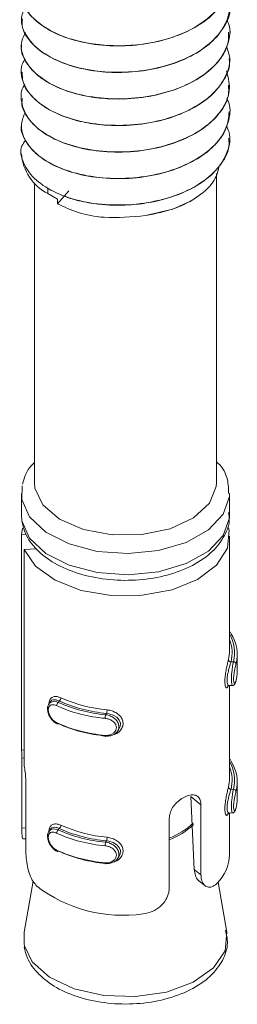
# Model space of a CAD drawing. Header units: millimetres. Extents: x -336 to 487, y -1247 to -28.
# Tile 7 of 49: x 21 to 29, y -1108 to -1071. Entities that reach past the tile are written whole.
import ezdxf

# ---------------------------------------------------------------- set-up
doc = ezdxf.new("R2010")
doc.units = ezdxf.units.MM

msp = doc.modelspace()

# ---------------------------------------------------------------- linework, layer by layer
at = {"color": 7, "linetype": 'Continuous', "lineweight": 15}
for p, q in [((29.046, -1071.082), (29.046, -1071.074)), ((21.046, -1071.584), (21.046, -1071.592)), ((29.046, -1072.103), (29.046, -1072.095)), ((21.046, -1072.605), (21.046, -1072.613)), ((29.046, -1073.124), (29.046, -1073.115)), ((21.046, -1073.626), (21.046, -1073.634)), ((29.046, -1074.144), (29.046, -1074.136)), ((21.046, -1074.647), (21.046, -1074.655)), ((29.046, -1075.165), (29.046, -1075.157)), ((28.546, -1088.412), (28.546, -1076.521)), ((21.546, -1076.871), (21.546, -1088.412)), ((22.059, -1077.092), (22.059, -1077.289)), ((22.059, -1077.289), (22.432, -1077.505)), ((22.861, -1077.187), (22.432, -1077.677)), ((22.432, -1077.505), (22.432, -1077.677)), ((27.522, -1077.59), (27.557, -1077.569)), ((21.066, -1089.049), (21.078, -1088.529)), ((21.563, -1088.612), (21.546, -1088.412)), ((21.046, -1088.82), (21.046, -1089.637)), ((29.046, -1089.637), (29.046, -1088.82)), ((21.046, -1089.637), (21.066, -1089.865)), ((21.047, -1090.393), (21.081, -1090.148)), ((21.047, -1090.393), (21.225, -1090.383)), ((21.047, -1098.679), (21.047, -1090.393)), ((29.046, -1094.863), (29.046, -1090.453)), ((21.147, -1090.967), (21.613, -1090.941)), ((21.147, -1090.967), (21.147, -1099.254)), ((29.345, -1095.663), (29.345, -1095.009)), ((29.028, -1096.205), (29.155, -1096.198)), ((29.046, -1099.763), (29.046, -1096.204)), ((22.173, -1096.811), (22.11, -1096.891)), ((24.72, -1097.982), (24.783, -1097.903)), ((21.147, -1098.674), (21.047, -1098.679)), ((21.062, -1101.68), (21.062, -1098.99)), ((21.211, -1099.852), (21.211, -1102.542)), ((29.345, -1100.563), (29.345, -1099.909)), ((27.692, -1103.271), (27.552, -1100.468)), ((27.947, -1100.786), (27.947, -1103.476)), ((29.028, -1101.105), (29.155, -1101.098)), ((29.046, -1102.703), (29.046, -1101.104)), ((26.729, -1103.981), (26.729, -1101.291)), ((22.173, -1101.711), (22.11, -1101.791)), ((21.128, -1102.098), (21.211, -1102.093)), ((24.72, -1102.882), (24.783, -1102.802)), ((21.492, -1103.727), (21.148, -1105.683)), ((27.87, -1103.707), (28.101, -1103.893)), ((28.945, -1105.683), (28.606, -1103.756))]:
    msp.add_line(p, q, dxfattribs=at)
at = {"color": 7, "linetype": 'Continuous', "lineweight": 0}
for p, q in [((29.102, -1095.292), (29.195, -1095.286)), ((22.498, -1096.798), (22.459, -1096.848)), ((24.32, -1097.274), (24.282, -1097.323)), ((21.062, -1098.99), (21.147, -1098.985)), ((29.102, -1100.192), (29.195, -1100.186)), ((27.947, -1100.786), (27.552, -1100.468)), ((21.062, -1101.68), (21.211, -1101.672)), ((22.498, -1101.698), (22.459, -1101.747)), ((24.32, -1102.174), (24.282, -1102.223)), ((27.947, -1103.476), (27.692, -1103.271))]:
    msp.add_line(p, q, dxfattribs=at)
at = {"color": 7, "linetype": 'Continuous', "lineweight": 15, "flags": 128}
for points in [[(25.819, -1078.132), (26.872, -1077.885), (27.522, -1077.59)], [(28.546, -1088.412), (28.538, -1088.545), (28.274, -1089.192), (27.66, -1089.755), (26.763, -1090.172), (25.679, -1090.398), (24.527, -1090.409), (23.431, -1090.204), (22.511, -1089.804), (21.865, -1089.254), (21.563, -1088.612)], [(29.009, -1090.14), (29.026, -1090.225), (28.964, -1090.917), (28.549, -1091.568), (27.817, -1092.118), (26.834, -1092.518), (25.691, -1092.732), (24.489, -1092.739), (23.337, -1092.541), (22.34, -1092.153), (21.587, -1091.613), (21.147, -1090.967)], [(24.781, -1097.901), (24.847, -1097.78), (24.855, -1097.647), (24.808, -1097.527), (24.714, -1097.422), (24.575, -1097.337), (24.402, -1097.284), (24.32, -1097.274), (24.32, -1097.274), (24.32, -1097.274)], [(22.459, -1097.664), (22.447, -1097.671), (22.435, -1097.675), (22.424, -1097.675), (22.414, -1097.672), (22.407, -1097.665), (22.401, -1097.655), (22.397, -1097.642), (22.396, -1097.627)], [(24.282, -1098.14), (24.279, -1098.149), (24.275, -1098.155), (24.273, -1098.157), (24.27, -1098.156), (24.268, -1098.151), (24.267, -1098.142), (24.266, -1098.13), (24.265, -1098.115)], [(24.781, -1102.801), (24.847, -1102.68), (24.855, -1102.547), (24.808, -1102.426), (24.714, -1102.322), (24.575, -1102.237), (24.402, -1102.184), (24.32, -1102.174), (24.32, -1102.174), (24.32, -1102.174)], [(22.459, -1102.564), (22.447, -1102.571), (22.435, -1102.575), (22.424, -1102.575), (22.414, -1102.572), (22.407, -1102.565), (22.401, -1102.555), (22.397, -1102.542), (22.396, -1102.527)], [(24.282, -1103.039), (24.279, -1103.049), (24.275, -1103.055), (24.273, -1103.057), (24.27, -1103.056), (24.268, -1103.05), (24.267, -1103.042), (24.266, -1103.03), (24.265, -1103.015)], [(21.148, -1105.683), (21.147, -1106.136), (21.161, -1106.208)]]:
    msp.add_lwpolyline(points, dxfattribs=at)
at = {"color": 7, "linetype": 'Continuous', "lineweight": 0, "flags": 128}
for points in [[(29.046, -1088.833), (29.041, -1088.936), (28.804, -1089.611), (28.233, -1090.215), (27.379, -1090.695), (26.318, -1091.009), (25.144, -1091.128), (23.961, -1091.042), (22.874, -1090.759), (21.981, -1090.303), (21.359, -1089.716), (21.066, -1089.049)], [(21.066, -1089.865), (21.359, -1090.532), (21.981, -1091.12), (22.874, -1091.575), (23.961, -1091.859), (25.144, -1091.945), (26.318, -1091.825), (27.379, -1091.512), (28.233, -1091.032), (28.804, -1090.427), (29.041, -1089.753), (29.046, -1089.637)], [(29.155, -1096.192), (29.149, -1096.197), (29.128, -1096.153), (29.117, -1096.055), (29.117, -1095.924), (29.126, -1095.775), (29.143, -1095.616), (29.165, -1095.459), (29.188, -1095.323), (29.195, -1095.287), (29.195, -1095.286), (29.195, -1095.286)], [(22.113, -1096.893), (22.172, -1096.838), (22.278, -1096.81), (22.412, -1096.83), (22.459, -1096.848), (22.459, -1096.848), (22.459, -1096.848)], [(29.155, -1101.092), (29.149, -1101.096), (29.128, -1101.052), (29.117, -1100.955), (29.117, -1100.824), (29.126, -1100.674), (29.143, -1100.516), (29.165, -1100.359), (29.188, -1100.222), (29.195, -1100.186), (29.195, -1100.186), (29.195, -1100.186)], [(22.113, -1101.793), (22.172, -1101.738), (22.278, -1101.71), (22.412, -1101.73), (22.459, -1101.747), (22.459, -1101.747), (22.459, -1101.747)], [(21.161, -1106.208), (21.458, -1106.82), (22.12, -1107.416), (23.068, -1107.864), (24.21, -1108.121), (25.434, -1108.162), (26.62, -1107.983), (27.652, -1107.601), (28.429, -1107.053), (28.874, -1106.394), (28.945, -1105.688)]]:
    msp.add_lwpolyline(points, dxfattribs=at)
at = {"color": 7, "linetype": 'Continuous', "lineweight": 15}
for centre, radius, start, end in [((22.925, -1075.616), 1.884, 184.1947, 242.6263), ((27.872, -1094.926), 1.371, 344.772, 31.0801), ((27.921, -1095.007), 1.421, 344.913, 34.661), ((27.745, -1094.944), 1.401, 345.6255, 21.7289), ((27.691, -1094.862), 1.355, 345.486, 359.9579), ((27.985, -1095.661), 1.359, 344.2345, 359.9416), ((24.753, -1091.764), 5.718, 245.6589, 265.1101), ((24.757, -1091.768), 5.575, 245.6587, 265.1101), ((24.87, -1091.432), 5.868, 246.1487, 264.6204), ((24.875, -1091.436), 5.724, 246.1483, 264.6207), ((24.753, -1092.418), 5.718, 245.6589, 265.1101), ((24.757, -1092.585), 5.575, 245.6587, 265.1101), ((27.872, -1099.826), 1.371, 344.772, 31.0801), ((27.921, -1099.907), 1.421, 344.913, 34.661), ((27.745, -1099.844), 1.401, 345.6255, 21.7289), ((27.691, -1099.762), 1.355, 345.486, 359.9579), ((27.985, -1100.561), 1.359, 344.2345, 359.9416), ((25.798, -1099.6), 2.693, 290.2118, 313.6414), ((24.753, -1096.664), 5.718, 245.6589, 265.1101), ((24.757, -1096.668), 5.575, 245.6587, 265.1101), ((24.87, -1096.332), 5.868, 246.1487, 264.6204), ((24.875, -1096.336), 5.724, 246.1483, 264.6207), ((24.753, -1097.318), 5.718, 245.6589, 265.1101), ((24.757, -1097.485), 5.575, 245.6587, 265.1101), ((27.458, -1102.661), 1.588, 314.2044, 358.4937), ((24.943, -1099.607), 5.428, 232.5129, 278.2561)]:
    msp.add_arc(centre, radius, start, end, dxfattribs=at)
at = {"color": 7, "linetype": 'Continuous', "lineweight": 0}
for centre, radius, start, end in [((29.027, -1094.201), 0.0645, 34.7768, 72.7856), ((29.104, -1095.191), 0.101, 186.3485, 268.9778), ((29.192, -1095.389), 0.102, 6.3284, 88.418), ((22.565, -1096.98), 0.169, 128.7913, 178.1049), ((22.388, -1096.666), 0.172, 309.6013, 358.1939), ((24.859, -1097.462), 0.594, 166.4892, 179.9878), ((23.786, -1097.135), 0.552, 345.4451, 359.9819), ((29.027, -1099.101), 0.0647, 34.8331, 72.7294), ((29.104, -1100.09), 0.101, 186.3498, 268.9726), ((29.192, -1100.288), 0.102, 6.3207, 88.4257), ((25.795, -1099.539), 2.693, 290.2786, 313.4214), ((22.565, -1101.879), 0.169, 128.7861, 178.1101), ((22.388, -1101.566), 0.172, 309.6049, 358.1925), ((24.859, -1102.361), 0.594, 166.4876, 179.9894), ((23.786, -1102.035), 0.552, 345.4463, 359.9813)]:
    msp.add_arc(centre, radius, start, end, dxfattribs=at)
at = {"color": 7, "linetype": 'Continuous', "lineweight": 15}
for points, knots in [([(28.919, -1068.558), (28.952, -1068.609), (29.212, -1069.009), (28.923, -1069.856), (28.004, -1070.835), (26.412, -1071.49), (24.56, -1071.678), (22.798, -1071.391), (21.523, -1070.691), (20.926, -1069.849), (21.139, -1069.325), (21.222, -1069.121)], [0, 0, 0, 0, 0.019124, 0.147449, 0.275293, 0.404625, 0.532047, 0.66146, 0.789185, 0.917706, 1, 1, 1, 1]), ([(21.046, -1069.551), (21.046, -1069.551), (20.999, -1069.731), (21.116, -1069.992), (21.325, -1070.362), (21.671, -1070.735), (22.327, -1071.152), (23.306, -1071.484), (24.427, -1071.634), (25.604, -1071.593), (26.601, -1071.384), (27.278, -1071.126), (27.884, -1070.817), (28.257, -1070.543), (28.519, -1070.273), (28.705, -1070.059), (28.974, -1069.648), (29.012, -1069.262), (29.034, -1069.039)], [0, 0, 0, 0, 0.000007, 0.080421, 0.11488, 0.173996, 0.266608, 0.358261, 0.451802, 0.543531, 0.636052, 0.696631, 0.729663, 0.820958, 0.831704, 0.850872, 0.914377, 1, 1, 1, 1]), ([(28.912, -1069.649), (28.962, -1069.743), (29.201, -1070.195), (28.81, -1071.071), (27.753, -1072.004), (26.269, -1072.518), (24.849, -1072.656), (23.647, -1072.568), (22.573, -1072.275), (21.721, -1071.811), (21.186, -1071.231), (20.976, -1070.628), (21.117, -1070.257), (21.178, -1070.096)], [0, 0, 0, 0, 0.033826, 0.162882, 0.29034, 0.419808, 0.504707, 0.591462, 0.67745, 0.762843, 0.84977, 0.934787, 1, 1, 1, 1]), ([(21.083, -1070.572), (21.075, -1070.66), (21.049, -1070.942), (21.342, -1071.451), (21.959, -1071.981), (22.934, -1072.41), (24.02, -1072.626), (25.199, -1072.645), (26.304, -1072.492), (27.35, -1072.145), (28.188, -1071.648), (28.72, -1071.103), (28.945, -1070.639), (29.047, -1070.306), (29.022, -1070.138), (29.01, -1070.062)], [0, 0, 0, 0, 0.039247, 0.125142, 0.232525, 0.31806, 0.427442, 0.509197, 0.599013, 0.692564, 0.784487, 0.869875, 0.93471, 0.970758, 1, 1, 1, 1]), ([(28.94, -1070.608), (28.969, -1070.668), (29.114, -1070.965), (29.02, -1071.54), (28.637, -1072.255), (27.897, -1072.871), (26.906, -1073.337), (25.742, -1073.612), (24.515, -1073.673), (23.34, -1073.529), (22.317, -1073.184), (21.539, -1072.684), (21.101, -1072.08), (20.978, -1071.518), (21.144, -1071.201), (21.202, -1071.09)], [0, 0, 0, 0, 0.020978, 0.105436, 0.19127, 0.275193, 0.360674, 0.445941, 0.530002, 0.615876, 0.700073, 0.785169, 0.870769, 0.95464, 1, 1, 1, 1]), ([(21.059, -1071.593), (21.055, -1071.611), (21.002, -1071.827), (21.209, -1072.264), (21.694, -1072.818), (22.508, -1073.273), (23.425, -1073.543), (24.154, -1073.632), (24.53, -1073.648), (24.639, -1073.65), (25.052, -1073.656), (25.587, -1073.619), (26.336, -1073.479), (27.059, -1073.274), (27.589, -1073.022), (27.868, -1072.846), (27.878, -1072.84), (27.912, -1072.818), (28.041, -1072.733), (28.279, -1072.556), (28.481, -1072.36), (28.627, -1072.189), (28.793, -1071.969), (29.006, -1071.594), (29.01, -1071.253), (29.012, -1071.081)], [0, 0, 0, 0, 0.007975, 0.097244, 0.192906, 0.283062, 0.377143, 0.444553, 0.46284, 0.468114, 0.470809, 0.562163, 0.594072, 0.655397, 0.748447, 0.7488, 0.749485, 0.751853, 0.760584, 0.794008, 0.84004, 0.849537, 0.868329, 0.933699, 1, 1, 1, 1]), ([(28.933, -1071.644), (28.979, -1071.764), (29.116, -1072.128), (28.951, -1072.761), (28.466, -1073.456), (27.649, -1074.035), (26.604, -1074.453), (25.411, -1074.67), (24.186, -1074.675), (23.042, -1074.475), (22.079, -1074.082), (21.381, -1073.549), (21.045, -1072.925), (20.989, -1072.418), (21.156, -1072.163), (21.192, -1072.11)], [0, 0, 0, 0, 0.04191, 0.127247, 0.212913, 0.296944, 0.382896, 0.467569, 0.552424, 0.638327, 0.722324, 0.808083, 0.893274, 0.977637, 1, 1, 1, 1]), ([(21.077, -1072.613), (21.077, -1072.738), (21.076, -1073.09), (21.455, -1073.622), (22.159, -1074.132), (22.788, -1074.374), (23.128, -1074.466), (23.136, -1074.468), (23.16, -1074.475), (23.249, -1074.498), (23.594, -1074.578), (24.311, -1074.682), (25.381, -1074.678), (26.527, -1074.479), (27.223, -1074.215), (27.558, -1074.044), (27.646, -1073.998), (27.923, -1073.842), (28.414, -1073.492), (28.868, -1072.906), (29.088, -1072.397), (29.034, -1072.133), (29.028, -1072.104)], [0, 0, 0, 0, 0.0557243, 0.1559414, 0.2481869, 0.3404251, 0.3406766, 0.3411009, 0.3424688, 0.3472794, 0.3652009, 0.4341212, 0.5264562, 0.61843, 0.711995, 0.7153194, 0.7209747, 0.739275, 0.8037397, 0.8965862, 0.9888893, 1, 1, 1, 1]), ([(28.931, -1072.572), (28.989, -1072.79), (29.114, -1073.257), (28.856, -1073.979), (28.272, -1074.648), (27.385, -1075.187), (26.29, -1075.553), (25.077, -1075.713), (23.864, -1075.662), (22.758, -1075.406), (21.861, -1074.97), (21.247, -1074.407), (21.018, -1073.768), (21.01, -1073.308), (21.171, -1073.103), (21.177, -1073.096)], [0, 0, 0, 0, 0.074109, 0.158704, 0.242565, 0.325826, 0.410593, 0.493502, 0.57781, 0.662093, 0.745017, 0.829789, 0.913022, 0.996915, 1, 1, 1, 1]), ([(21.082, -1073.635), (21.071, -1073.697), (21.034, -1073.911), (21.255, -1074.386), (21.792, -1074.947), (22.73, -1075.399), (23.769, -1075.653), (24.938, -1075.725), (26.109, -1075.597), (27.183, -1075.276), (28.069, -1074.805), (28.706, -1074.194), (29.035, -1073.609), (29.012, -1073.245), (29.005, -1073.124)], [0, 0, 0, 0, 0.0276149, 0.0954295, 0.2145679, 0.3072831, 0.3968028, 0.4897078, 0.5877743, 0.6748979, 0.7675699, 0.859341, 0.9529766, 1, 1, 1, 1]), ([(28.937, -1073.621), (28.954, -1073.652), (29.105, -1073.916), (29.052, -1074.464), (28.74, -1075.19), (28.055, -1075.829), (27.106, -1076.326), (25.967, -1076.639), (24.743, -1076.74), (23.549, -1076.634), (22.491, -1076.324), (21.661, -1075.848), (21.156, -1075.261), (20.976, -1074.669), (21.126, -1074.314), (21.188, -1074.168)], [0, 0, 0, 0, 0.011031, 0.094814, 0.180409, 0.26434, 0.349151, 0.434479, 0.518076, 0.603575, 0.687985, 0.772286, 0.857815, 0.941432, 1, 1, 1, 1]), ([(21.048, -1074.655), (21.047, -1074.657), (20.992, -1074.838), (21.12, -1075.103), (21.33, -1075.473), (21.68, -1075.846), (22.341, -1076.263), (23.323, -1076.592), (24.446, -1076.738), (25.623, -1076.695), (26.615, -1076.484), (27.291, -1076.224), (27.896, -1075.914), (28.267, -1075.638), (28.527, -1075.368), (28.712, -1075.153), (28.976, -1074.746), (29.012, -1074.362), (29.032, -1074.143)], [0, 0, 0, 0, 0.000942, 0.081899, 0.115698, 0.175494, 0.268062, 0.359752, 0.453295, 0.544986, 0.637552, 0.697373, 0.731147, 0.822437, 0.832928, 0.852015, 0.915882, 1, 1, 1, 1]), ([(28.929, -1074.679), (28.967, -1074.763), (29.115, -1075.087), (29.002, -1075.687), (28.585, -1076.396), (27.821, -1077), (26.812, -1077.452), (25.638, -1077.708), (24.411, -1077.752), (23.244, -1077.59), (22.241, -1077.23), (21.484, -1076.718), (21.09, -1076.109), (20.958, -1075.579), (21.148, -1075.308), (21.198, -1075.235)], [0, 0, 0, 0, 0.029744, 0.114994, 0.20131, 0.285711, 0.371874, 0.457482, 0.542241, 0.62866, 0.713238, 0.799074, 0.885079, 0.969548, 1, 1, 1, 1]), ([(22.059, -1077.092), (22.335, -1077.231), (22.643, -1077.386), (23.077, -1077.515), (23.42, -1077.606), (24.112, -1077.727), (25.039, -1077.752), (25.768, -1077.669), (26.139, -1077.598), (26.625, -1077.49), (27.366, -1077.242), (28.209, -1076.74), (28.79, -1076.112), (29.066, -1075.564), (29.021, -1075.238), (29.011, -1075.166)], [0, 0, 0, 0, 0.118836, 0.132411, 0.157231, 0.240486, 0.361313, 0.44384, 0.467989, 0.480689, 0.60239, 0.722211, 0.834803, 0.96391, 1, 1, 1, 1]), ([(25.819, -1078.132), (26.203, -1078.056), (26.971, -1077.902), (27.886, -1077.408), (28.504, -1076.826), (28.611, -1076.396), (28.658, -1076.206)], [0, 0, 0, 0, 0.263387, 0.526774, 0.790184, 1, 1, 1, 1]), ([(25.819, -1078.132), (25.28, -1078.184), (24.381, -1078.271), (23.202, -1078.047), (22.687, -1077.8), (22.432, -1077.677)], [0, 0, 0, 0, 0.43122, 0.718663, 1, 1, 1, 1]), ([(21.546, -1087.63), (21.481, -1087.692), (21.232, -1087.926), (21.15, -1088.233), (21.089, -1088.459)], [0, 0, 0, 0, 0.261029, 1, 1, 1, 1]), ([(29.014, -1088.834), (29.008, -1088.652), (28.994, -1088.232), (28.784, -1087.804), (28.565, -1087.612), (28.546, -1087.595)], [0, 0, 0, 0, 0.40984, 0.949747, 1, 1, 1, 1]), ([(21.071, -1089.922), (21.108, -1090.068), (21.205, -1090.45), (21.611, -1091.005), (22.302, -1091.531), (23.219, -1091.923), (24.293, -1092.146), (25.431, -1092.178), (26.541, -1092.015), (27.539, -1091.666), (28.327, -1091.16), (28.831, -1090.542), (29.07, -1089.98), (29.02, -1089.651), (29.005, -1089.553)], [0, 0, 0, 0, 0.052877, 0.138483, 0.227608, 0.321195, 0.415689, 0.509971, 0.604431, 0.699539, 0.795946, 0.882862, 0.96523, 1, 1, 1, 1]), ([(29.08, -1094.165), (29.079, -1094.162), (29.071, -1094.149), (29.057, -1094.137), (29.046, -1094.128)], [0, 0, 0, 0, 0.146988, 1, 1, 1, 1]), ([(29.003, -1096.182), (28.998, -1096.199), (28.982, -1096.253), (28.95, -1096.298), (28.911, -1096.289), (28.88, -1096.22), (28.863, -1096.099), (28.866, -1095.93), (28.891, -1095.725), (28.93, -1095.515), (28.971, -1095.329), (28.993, -1095.243), (29.003, -1095.202)], [0, 0, 0, 0, 0.0499659, 0.1607202, 0.2659697, 0.3652595, 0.4629717, 0.5656713, 0.6760234, 0.7894214, 0.9004674, 1, 1, 1, 1]), ([(28.983, -1096.224), (28.983, -1096.224), (28.981, -1096.229), (28.991, -1096.21), (29.018, -1096.209), (29.028, -1096.209)], [0, 0, 0, 0, 0.034871, 0.616355, 1, 1, 1, 1]), ([(29.154, -1096.197), (29.156, -1096.197), (29.174, -1096.2), (29.206, -1096.184), (29.241, -1096.157), (29.27, -1096.113), (29.288, -1096.066), (29.295, -1096.031), (29.297, -1096.023)], [0, 0, 0, 0, 0.019947, 0.181026, 0.335605, 0.531607, 0.888969, 1, 1, 1, 1]), ([(22.112, -1096.935), (22.112, -1096.897), (22.111, -1096.8), (22.167, -1096.69), (22.27, -1096.623), (22.407, -1096.614), (22.511, -1096.653), (22.56, -1096.672)], [0, 0, 0, 0, 0.145393, 0.362526, 0.585656, 0.804156, 1, 1, 1, 1]), ([(22.098, -1096.917), (22.092, -1096.923), (22.06, -1096.959), (22.044, -1097.06), (22.056, -1097.207), (22.089, -1097.326), (22.125, -1097.378), (22.127, -1097.381)], [0, 0, 0, 0, 0.060499, 0.337242, 0.647063, 0.980959, 1, 1, 1, 1]), ([(22.097, -1096.91), (22.098, -1096.909), (22.101, -1096.901), (22.107, -1096.897), (22.113, -1096.893)], [0, 0, 0, 0, 0.14471, 1, 1, 1, 1]), ([(22.498, -1096.798), (22.498, -1096.798), (22.454, -1096.779), (22.371, -1096.745), (22.261, -1096.748), (22.193, -1096.771), (22.176, -1096.809), (22.175, -1096.812)], [0, 0, 0, 0, 0.00011, 0.300712, 0.635153, 0.97273, 1, 1, 1, 1]), ([(22.127, -1097.381), (22.158, -1097.431), (22.224, -1097.539), (22.334, -1097.634), (22.402, -1097.664), (22.416, -1097.67)], [0, 0, 0, 0, 0.411739, 0.877606, 1, 1, 1, 1]), ([(24.282, -1097.323), (24.282, -1097.323), (24.341, -1097.327), (24.457, -1097.362), (24.614, -1097.448), (24.731, -1097.57), (24.792, -1097.707), (24.794, -1097.844), (24.743, -1097.966), (24.645, -1098.065), (24.507, -1098.131), (24.377, -1098.149), (24.301, -1098.141), (24.282, -1098.14), (24.282, -1098.14)], [0, 0, 0, 0, 0.000038, 0.112216, 0.224489, 0.337098, 0.445587, 0.547545, 0.646168, 0.746791, 0.852427, 0.96325, 0.999962, 1, 1, 1, 1]), ([(21.062, -1098.99), (21.061, -1098.927), (21.06, -1098.8), (21.052, -1098.707), (21.049, -1098.687), (21.047, -1098.679)], [0, 0, 0, 0, 0.39592, 0.791685, 1, 1, 1, 1]), ([(21.147, -1099.254), (21.148, -1099.264), (21.164, -1099.356), (21.192, -1099.536), (21.209, -1099.73), (21.21, -1099.826), (21.211, -1099.852)], [0, 0, 0, 0, 0.050273, 0.452078, 0.854481, 1, 1, 1, 1]), ([(29.08, -1099.064), (29.079, -1099.062), (29.071, -1099.049), (29.057, -1099.037), (29.046, -1099.028)], [0, 0, 0, 0, 0.146988, 1, 1, 1, 1]), ([(26.729, -1101.291), (26.732, -1101.246), (26.74, -1101.134), (26.818, -1100.943), (26.967, -1100.742), (27.16, -1100.573), (27.37, -1100.453), (27.57, -1100.396), (27.74, -1100.407), (27.867, -1100.488), (27.936, -1100.621), (27.944, -1100.737), (27.947, -1100.786)], [0, 0, 0, 0, 0.067542, 0.172851, 0.279381, 0.387326, 0.494684, 0.600405, 0.705956, 0.81303, 0.921039, 1, 1, 1, 1]), ([(29.003, -1101.082), (28.998, -1101.098), (28.982, -1101.152), (28.95, -1101.198), (28.911, -1101.189), (28.88, -1101.12), (28.863, -1100.999), (28.866, -1100.83), (28.891, -1100.625), (28.93, -1100.415), (28.971, -1100.229), (28.993, -1100.142), (29.003, -1100.102)], [0, 0, 0, 0, 0.049966, 0.160719, 0.265971, 0.365261, 0.462973, 0.565668, 0.676021, 0.789421, 0.900467, 1, 1, 1, 1]), ([(28.983, -1101.123), (28.983, -1101.124), (28.981, -1101.129), (28.991, -1101.11), (29.018, -1101.109), (29.028, -1101.109)], [0, 0, 0, 0, 0.034892, 0.616335, 1, 1, 1, 1]), ([(29.154, -1101.097), (29.156, -1101.097), (29.174, -1101.1), (29.206, -1101.084), (29.241, -1101.057), (29.27, -1101.013), (29.288, -1100.965), (29.295, -1100.931), (29.297, -1100.923)], [0, 0, 0, 0, 0.0199551, 0.1810306, 0.3356085, 0.5316091, 0.8889697, 1, 1, 1, 1]), ([(22.112, -1101.835), (22.112, -1101.797), (22.111, -1101.7), (22.167, -1101.59), (22.27, -1101.522), (22.407, -1101.514), (22.511, -1101.553), (22.56, -1101.571)], [0, 0, 0, 0, 0.145386, 0.362519, 0.585655, 0.804155, 1, 1, 1, 1]), ([(21.128, -1102.088), (21.122, -1102.091), (21.094, -1102.11), (21.076, -1102.029), (21.063, -1101.875), (21.062, -1101.734), (21.062, -1101.68)], [0, 0, 0, 0, 0.081855, 0.4395231, 0.784605, 1, 1, 1, 1]), ([(22.098, -1101.817), (22.092, -1101.823), (22.06, -1101.858), (22.044, -1101.96), (22.056, -1102.107), (22.089, -1102.225), (22.125, -1102.278), (22.127, -1102.281)], [0, 0, 0, 0, 0.060488, 0.337234, 0.647059, 0.980959, 1, 1, 1, 1]), ([(22.097, -1101.81), (22.098, -1101.809), (22.101, -1101.801), (22.107, -1101.797), (22.113, -1101.793)], [0, 0, 0, 0, 0.1447336, 1, 1, 1, 1]), ([(22.498, -1101.698), (22.498, -1101.698), (22.454, -1101.679), (22.371, -1101.645), (22.261, -1101.648), (22.193, -1101.671), (22.176, -1101.709), (22.175, -1101.712)], [0, 0, 0, 0, 0.00011, 0.300715, 0.635159, 0.972729, 1, 1, 1, 1]), ([(22.127, -1102.281), (22.158, -1102.331), (22.224, -1102.439), (22.334, -1102.534), (22.402, -1102.564), (22.416, -1102.57)], [0, 0, 0, 0, 0.411746, 0.877608, 1, 1, 1, 1]), ([(24.282, -1102.223), (24.282, -1102.223), (24.341, -1102.227), (24.457, -1102.262), (24.614, -1102.348), (24.731, -1102.469), (24.792, -1102.607), (24.794, -1102.744), (24.743, -1102.866), (24.645, -1102.965), (24.507, -1103.031), (24.377, -1103.049), (24.301, -1103.041), (24.282, -1103.039), (24.282, -1103.039)], [0, 0, 0, 0, 0.000038, 0.112216, 0.224487, 0.3371, 0.445584, 0.547543, 0.646166, 0.74679, 0.852425, 0.96325, 0.999962, 1, 1, 1, 1]), ([(21.211, -1102.542), (21.214, -1102.638), (21.22, -1102.83), (21.271, -1103.163), (21.36, -1103.479), (21.485, -1103.743), (21.591, -1103.859), (21.64, -1103.914)], [0, 0, 0, 0, 0.204181, 0.408374, 0.612326, 0.818129, 1, 1, 1, 1]), ([(27.875, -1103.7), (27.864, -1103.695), (27.802, -1103.665), (27.726, -1103.516), (27.703, -1103.351), (27.692, -1103.271)], [0, 0, 0, 0, 0.0983281, 0.5623489, 1, 1, 1, 1]), ([(27.947, -1103.476), (27.951, -1103.538), (27.961, -1103.687), (28.047, -1103.862), (28.193, -1103.963), (28.371, -1103.954), (28.497, -1103.872), (28.558, -1103.808), (28.566, -1103.8)], [0, 0, 0, 0, 0.147077, 0.351353, 0.555297, 0.760035, 0.971373, 1, 1, 1, 1]), ([(25.723, -1104.978), (25.843, -1104.956), (26.084, -1104.911), (26.393, -1104.707), (26.61, -1104.442), (26.715, -1104.187), (26.725, -1104.038), (26.729, -1103.981)], [0, 0, 0, 0, 0.227113, 0.454906, 0.667249, 0.872122, 1, 1, 1, 1]), ([(21.147, -1106.25), (21.184, -1106.395), (21.281, -1106.775), (21.686, -1107.324), (22.375, -1107.843), (23.288, -1108.227), (24.356, -1108.441), (25.484, -1108.463), (26.579, -1108.291), (27.558, -1107.931), (28.319, -1107.418), (28.8, -1106.795), (29.018, -1106.162), (28.93, -1105.771), (28.893, -1105.606)], [0, 0, 0, 0, 0.051729, 0.135211, 0.222204, 0.313629, 0.405922, 0.498016, 0.59032, 0.683313, 0.77766, 0.861979, 0.942063, 1, 1, 1, 1])]:
    msp.add_open_spline(points, degree=3, knots=knots, dxfattribs=at)
at = {"color": 7, "linetype": 'Continuous', "lineweight": 0}
for points, knots in [([(29.102, -1095.292), (29.102, -1095.292), (29.094, -1095.323), (29.064, -1095.402), (29.021, -1095.557), (28.978, -1095.735), (28.952, -1095.907), (28.949, -1096.05), (28.967, -1096.148), (28.996, -1096.202), (29.018, -1096.2), (29.028, -1096.199)], [0, 0, 0, 0, 0.000043, 0.126247, 0.266654, 0.408381, 0.544127, 0.66936, 0.789057, 0.912292, 1, 1, 1, 1]), ([(29.293, -1095.377), (29.291, -1095.387), (29.28, -1095.426), (29.259, -1095.513), (29.233, -1095.642), (29.213, -1095.774), (29.201, -1095.899), (29.202, -1096.008), (29.215, -1096.086), (29.24, -1096.118), (29.268, -1096.103), (29.285, -1096.055), (29.293, -1096.031)], [0, 0, 0, 0, 0.037283, 0.149823, 0.256281, 0.356425, 0.453448, 0.553209, 0.659994, 0.772418, 0.885918, 1, 1, 1, 1]), ([(22.396, -1096.974), (22.384, -1096.969), (22.333, -1096.947), (22.251, -1096.931), (22.165, -1096.948), (22.106, -1097), (22.075, -1097.083), (22.076, -1097.193), (22.113, -1097.322), (22.184, -1097.449), (22.282, -1097.561), (22.358, -1097.605), (22.396, -1097.627)], [0, 0, 0, 0, 0.037284, 0.149826, 0.256283, 0.356425, 0.453449, 0.55321, 0.659993, 0.772416, 0.885917, 1, 1, 1, 1]), ([(24.338, -1097.135), (24.369, -1097.14), (24.47, -1097.154), (24.631, -1097.212), (24.793, -1097.319), (24.904, -1097.453), (24.959, -1097.605), (24.949, -1097.769), (24.865, -1097.925), (24.733, -1098.042), (24.621, -1098.076), (24.574, -1098.09)], [0, 0, 0, 0, 0.057447, 0.184782, 0.305792, 0.419948, 0.532291, 0.650363, 0.777237, 0.907616, 1, 1, 1, 1]), ([(24.265, -1098.115), (24.281, -1098.116), (24.345, -1098.12), (24.453, -1098.103), (24.57, -1098.047), (24.653, -1097.965), (24.696, -1097.866), (24.695, -1097.756), (24.643, -1097.647), (24.544, -1097.554), (24.412, -1097.486), (24.314, -1097.47), (24.265, -1097.462)], [0, 0, 0, 0, 0.037282, 0.149824, 0.256282, 0.356425, 0.453448, 0.553208, 0.659997, 0.772419, 0.885915, 1, 1, 1, 1]), ([(29.102, -1100.192), (29.102, -1100.192), (29.094, -1100.223), (29.064, -1100.302), (29.021, -1100.457), (28.978, -1100.635), (28.952, -1100.807), (28.949, -1100.95), (28.967, -1101.048), (28.996, -1101.102), (29.018, -1101.1), (29.028, -1101.099)], [0, 0, 0, 0, 0.000043, 0.126247, 0.266654, 0.408377, 0.544122, 0.669356, 0.789059, 0.912289, 1, 1, 1, 1]), ([(29.293, -1100.277), (29.291, -1100.287), (29.28, -1100.326), (29.259, -1100.413), (29.233, -1100.542), (29.213, -1100.674), (29.201, -1100.799), (29.202, -1100.908), (29.215, -1100.986), (29.24, -1101.018), (29.268, -1101.003), (29.285, -1100.955), (29.293, -1100.931)], [0, 0, 0, 0, 0.037282, 0.149822, 0.25628, 0.356423, 0.453446, 0.553207, 0.659997, 0.77242, 0.885917, 1, 1, 1, 1]), ([(22.396, -1101.874), (22.384, -1101.868), (22.333, -1101.846), (22.251, -1101.83), (22.165, -1101.847), (22.106, -1101.9), (22.075, -1101.982), (22.076, -1102.093), (22.113, -1102.221), (22.184, -1102.349), (22.282, -1102.461), (22.358, -1102.505), (22.396, -1102.527)], [0, 0, 0, 0, 0.037283, 0.149825, 0.256282, 0.356424, 0.453447, 0.553207, 0.659996, 0.772419, 0.885917, 1, 1, 1, 1]), ([(24.338, -1102.035), (24.369, -1102.039), (24.47, -1102.053), (24.631, -1102.112), (24.793, -1102.219), (24.904, -1102.353), (24.959, -1102.504), (24.949, -1102.669), (24.865, -1102.824), (24.733, -1102.942), (24.621, -1102.976), (24.574, -1102.989)], [0, 0, 0, 0, 0.057447, 0.184783, 0.305791, 0.419947, 0.53229, 0.650366, 0.77724, 0.907616, 1, 1, 1, 1]), ([(24.265, -1103.015), (24.281, -1103.016), (24.345, -1103.02), (24.453, -1103.003), (24.57, -1102.947), (24.653, -1102.865), (24.696, -1102.765), (24.695, -1102.656), (24.643, -1102.547), (24.544, -1102.454), (24.412, -1102.386), (24.314, -1102.37), (24.265, -1102.361)], [0, 0, 0, 0, 0.037282, 0.149825, 0.256283, 0.356427, 0.45345, 0.55321, 0.659995, 0.772416, 0.885916, 1, 1, 1, 1])]:
    msp.add_open_spline(points, degree=3, knots=knots, dxfattribs=at)

doc.saveas('drawing.dxf')
